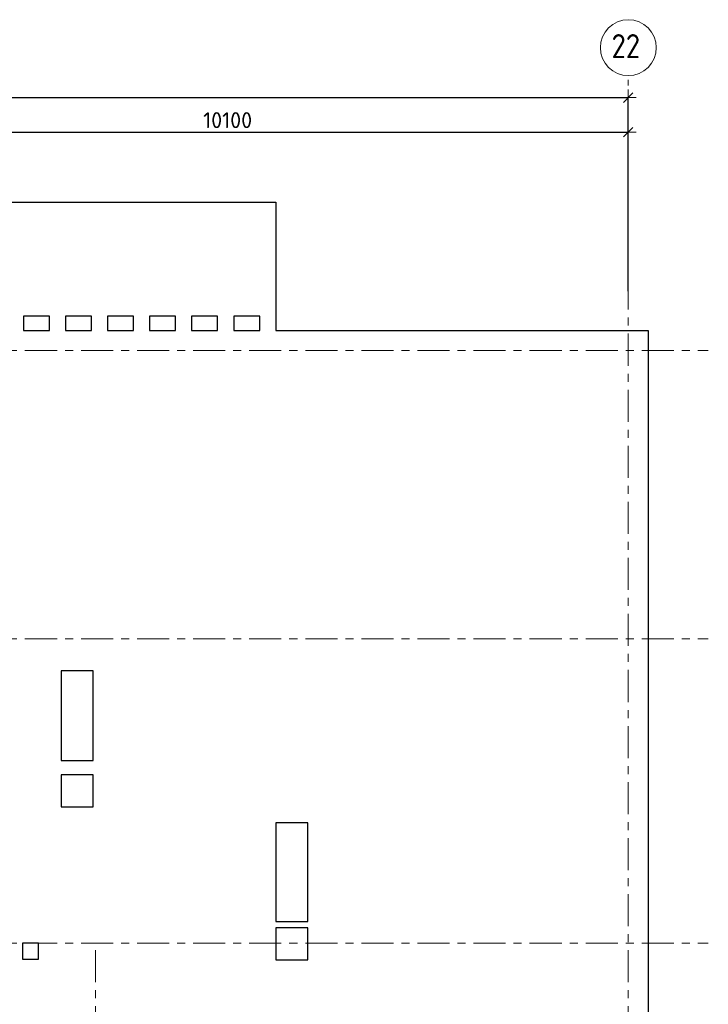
# Model space of a CAD drawing. Header units: metres. Extents: x -38 to 114, y -15 to 21.
# Tile 17 of 244: x 54 to 63, y 8 to 21. Entities that reach past the tile are written whole.
import ezdxf

# ---------------------------------------------------------------- set-up
doc = ezdxf.new("R2010")
doc.units = ezdxf.units.M
doc.header["$PDMODE"] = 65
doc.linetypes.add('______11', pattern=[0.5, 0.4, -0.05, 0, -0.05])
doc.linetypes.add('______5', pattern=[1.1, 0.8, -0.1, 0.1, -0.1])
for name, color, linetype, lineweight in [('XR$2$Осевая линия (1)', 7, '______5', 13), ('XR$2$Размерная линия (1)', 7, 'Continuous', 13), ('XR$5$Перекрытие (1)', 7, 'Continuous', 35)]:
    doc.layers.add(name, color=color, linetype=linetype, lineweight=lineweight)
doc.styles.add('ISOCPEUR', font='txt')
doc.dimstyles.new('DIMSTYLE_3', dxfattribs={"dimtxt": 0.2, "dimasz": 0.2, "dimexe": 0, "dimexo": 0, "dimgap": 0.1, "dimtad": 2, "dimdec": 0, "dimlfac": 1000, "dimrnd": 5, "dimzin": 12, "dimdsep": 46, "dimtxsty": 'ISOCPEUR', "dimblk1": 'ALL_ML_STRICH', "dimblk2": 'ALL_ML_STRICH', "dimsah": 1, "dimcen": 0, "dimclrd": 7, "dimclre": 256, "dimclrt": 7, "dimadec": 0, "dimazin": 0, "dimtfac": 1, "dimtdec": 0, "dimtix": 1, "dimtmove": 2, "dimatfit": 3, "dimfxl": 0, "dimtzin": 0, "dimlwd": 0, "dimlwe": -3, "dimarcsym": 0})

# ---------------------------------------------------------------- blocks, each defined once
blk = doc.blocks.new('ALL_ML_STRICH')
at = {"color": 0, "linetype": 'ByBlock', "lineweight": -2}
for p, q in [((-1, 0), (0.5, 0)), ((-0.3, -0.3), (0.3, 0.3)), ((0, -0.5), (0, 0.5))]:
    blk.add_line(p, q, dxfattribs=at)
blk = doc.blocks.new('*D11')
at = {"layer": 'DEFPOINTS', "color": 7, "linetype": 'Continuous', "lineweight": 13, "transparency": 33554687}
for p in [(0.5, 19.557), (0.5, 19.377), (61.6, 17.12)]:
    blk.add_point(p, dxfattribs=at)
at = {"layer": 'XR$2$Размерная линия (1)', "color": 9, "linetype": 'Continuous', "lineweight": -2, "true_color": 0xc7c7c7, "transparency": 33554687}
for p, q in [((0.5, 19.357), (0.5, 19.557)), ((61.6, 17.14), (61.6, 19.557))]:
    blk.add_line(p, q, dxfattribs=at)
at = {"layer": 'XR$2$Размерная линия (1)', "color": 7, "linetype": 'Continuous', "lineweight": -2, "transparency": 33554687}
blk.add_line((0.5, 19.557), (61.6, 19.557), dxfattribs=at)
at = {"layer": 'XR$2$Размерная линия (1)', "color": 7, "linetype": 'Continuous', "lineweight": 13, "transparency": 33554687, "xscale": 0.2, "yscale": 0.2, "zscale": 0.2, "rotation": 180}
blk.add_blockref('ALL_ML_STRICH', (0.5, 19.557), dxfattribs=at)
at = {"layer": 'XR$2$Размерная линия (1)', "color": 7, "linetype": 'Continuous', "lineweight": 13, "transparency": 33554687, "xscale": 0.2, "yscale": 0.2, "zscale": 0.2}
blk.add_blockref('ALL_ML_STRICH', (61.6, 19.557), dxfattribs=at)
at = {"layer": 'XR$2$Размерная линия (1)', "color": 7, "linetype": 'Continuous', "lineweight": 13, "transparency": 33554687, "insert": (31.1, 19.707), "char_height": 0.2, "width": 1, "attachment_point": 5, "style": 'ISOCPEUR'}
blk.add_mtext('\\A1;{61100}', dxfattribs=at)
blk = doc.blocks.new('*D38')
at = {"layer": 'DEFPOINTS', "color": 7, "linetype": 'Continuous', "lineweight": 13, "transparency": 33554687}
for p in [(51.5, 19.126), (61.6, 17.491), (51.5, 17.39)]:
    blk.add_point(p, dxfattribs=at)
at = {"layer": 'XR$2$Размерная линия (1)', "color": 9, "linetype": 'Continuous', "lineweight": -2, "true_color": 0xc7c7c7, "transparency": 33554687}
for p, q in [((51.5, 17.41), (51.5, 19.126)), ((61.6, 17.511), (61.6, 19.126))]:
    blk.add_line(p, q, dxfattribs=at)
at = {"layer": 'XR$2$Размерная линия (1)', "color": 7, "linetype": 'Continuous', "lineweight": -2, "transparency": 33554687}
blk.add_line((51.5, 19.126), (61.6, 19.126), dxfattribs=at)
at = {"layer": 'XR$2$Размерная линия (1)', "color": 7, "linetype": 'Continuous', "lineweight": 13, "transparency": 33554687, "xscale": 0.2, "yscale": 0.2, "zscale": 0.2, "rotation": 180}
blk.add_blockref('ALL_ML_STRICH', (51.5, 19.126), dxfattribs=at)
at = {"layer": 'XR$2$Размерная линия (1)', "color": 7, "linetype": 'Continuous', "lineweight": 13, "transparency": 33554687, "xscale": 0.2, "yscale": 0.2, "zscale": 0.2}
blk.add_blockref('ALL_ML_STRICH', (61.6, 19.126), dxfattribs=at)
at = {"layer": 'XR$2$Размерная линия (1)', "color": 7, "linetype": 'Continuous', "lineweight": 13, "transparency": 33554687, "insert": (56.6, 19.276), "char_height": 0.2, "width": 1, "attachment_point": 5, "style": 'ISOCPEUR'}
blk.add_mtext('\\A1;{10100}', dxfattribs=at)

msp = doc.modelspace()

# ---------------------------------------------------------------- linework, layer by layer
at = {"layer": 'XR$2$Осевая линия (1)', "color": 253, "linetype": '______11', "lineweight": 13, "true_color": 0xa0a0a0, "transparency": 33554687}
for p, q in [((61.6, -3.39), (61.6, 19.78)), ((-2.63, 16.4), (62.6, 16.4)), ((-2.63, 12.8), (62.6, 12.8)), ((-2.63, 9), (62.6, 9)), ((54.95, -3.39), (54.95, 8.98))]:
    msp.add_line(p, q, dxfattribs=at)
at = {"layer": 'XR$2$Осевая линия (1)', "color": 7, "linetype": 'Continuous', "lineweight": 13, "transparency": 33554687}
msp.add_circle((61.6018, 20.1812), 0.3493, dxfattribs=at)
at = {"layer": 'XR$5$Перекрытие (1)', "color": 7, "linetype": 'Continuous', "lineweight": 25, "transparency": 33554687}
for p, q in [((53.8502, 18.2502), (57.2002, 18.2502)), ((57.2002, 18.2502), (57.2002, 16.8302)), ((54.0502, 16.8302), (54.0502, 16.6502)), ((54.3752, 16.8302), (54.0502, 16.8302)), ((54.3752, 16.6502), (54.3752, 16.8302)), ((54.5752, 16.8302), (54.5752, 16.6502)), ((54.9002, 16.8302), (54.5752, 16.8302)), ((54.9002, 16.6502), (54.9002, 16.8302)), ((55.4252, 16.8302), (55.1002, 16.8302)), ((55.1002, 16.8302), (55.1002, 16.6502)), ((55.4252, 16.6502), (55.4252, 16.8302)), ((55.6252, 16.8302), (55.6252, 16.6502)), ((55.9502, 16.8302), (55.6252, 16.8302)), ((55.9502, 16.6502), (55.9502, 16.8302)), ((56.4752, 16.8302), (56.1502, 16.8302)), ((56.1502, 16.8302), (56.1502, 16.6502)), ((56.4752, 16.6502), (56.4752, 16.8302)), ((57.0002, 16.8302), (56.6752, 16.8302)), ((56.6752, 16.8302), (56.6752, 16.6502)), ((57.0002, 16.6502), (57.0002, 16.8302)), ((57.2002, 16.8302), (57.2002, 16.6502)), ((54.0502, 16.6502), (54.3752, 16.6502)), ((54.5752, 16.6502), (54.9002, 16.6502)), ((55.1002, 16.6502), (55.4252, 16.6502)), ((55.6252, 16.6502), (55.9502, 16.6502)), ((56.1502, 16.6502), (56.4752, 16.6502)), ((56.6752, 16.6502), (57.0002, 16.6502)), ((57.2002, 16.6502), (61.85, 16.6502)), ((61.85, 16.6502), (61.85, -0.2498)), ((54.5206, 12.4003), (54.5206, 11.2803)), ((54.9206, 12.4003), (54.5206, 12.4003)), ((54.9206, 11.2803), (54.9206, 12.4003)), ((54.5206, 11.2803), (54.9206, 11.2803)), ((54.5206, 11.1002), (54.5206, 10.7002)), ((54.9206, 11.1002), (54.5206, 11.1002)), ((54.9206, 10.7002), (54.9206, 11.1002)), ((54.5206, 10.7002), (54.9206, 10.7002)), ((57.2005, 10.5002), (57.2005, 9.2702)), ((57.6005, 10.5002), (57.2005, 10.5002)), ((57.6005, 9.2702), (57.6005, 10.5002)), ((57.2005, 9.2702), (57.6005, 9.2702)), ((57.6005, 9.1893), (57.2005, 9.1892)), ((57.2005, 9.1892), (57.2005, 8.7892)), ((57.6005, 8.7893), (57.6005, 9.1893)), ((54.24, 9.0003), (54.04, 9.0002)), ((54.04, 9.0002), (54.04, 8.8002)), ((54.24, 8.8003), (54.24, 9.0003)), ((54.04, 8.8002), (54.24, 8.8003)), ((57.2005, 8.7892), (57.6005, 8.7893))]:
    msp.add_line(p, q, dxfattribs=at)

# ---------------------------------------------------------------- texts
at = {"layer": 'XR$2$Осевая линия (1)', "color": 7, "linetype": 'Continuous', "lineweight": 13, "transparency": 33554687, "insert": (61.3918, 20.0507), "char_height": 0.3, "width": 0.550812, "attachment_point": 7, "style": 'ISOCPEUR'}
msp.add_mtext('\\W0.87;22', dxfattribs=at)

# ---------------------------------------------------------------- dimensions: what is measured, and where the dimension line sits
at = {"layer": 'XR$2$Размерная линия (1)', "color": 7, "linetype": 'Continuous', "lineweight": 13, "transparency": 33554687}
for base, p1, p2, picture, middle in [((61.6, 19.5574), (0.5, 19.3568), (61.6, 17.1397), '*D11', (31.1, 19.7074)), ((61.6, 19.1261), (51.5, 17.4096), (61.6, 17.5112), '*D38', (56.6, 19.2761))]:
    dim = msp.add_linear_dim(base=base, p1=p1, p2=p2, dimstyle='DIMSTYLE_3', override={"dimpost": '<>', "dimclrd": 7, "dimclre": 9, "dimclrt": 7, "dimlwd": 0, "dimlwe": 65533}, dxfattribs=at)
    dim.commit()
    dim.dimension.update_dxf_attribs({"geometry": picture, "text_midpoint": middle, "dimtype": 160})

doc.saveas('drawing.dxf')
